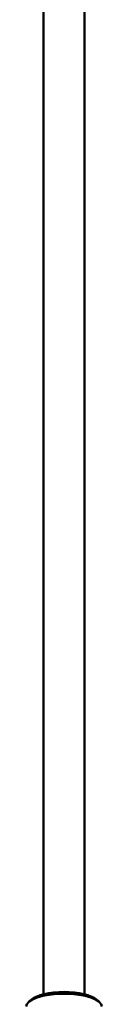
# Model space of a CAD drawing. Header units: millimetres. Extents: x 450 to 1548, y 1035 to 2210.
# Tile 4 of 5: x 1470 to 1483, y 1453 to 1623. Entities that reach past the tile are written whole.
import ezdxf

# ---------------------------------------------------------------- set-up
doc = ezdxf.new("R2010")
doc.units = ezdxf.units.MM
doc.header["$LTSCALE"] = 10
doc.layers.add('Widoczne (ISO)', color=7, linetype='Continuous', lineweight=50)

msp = doc.modelspace()

# ---------------------------------------------------------------- linework, layer by layer
at = {"layer": 'Widoczne (ISO)'}
for p, q in [((1472.67, 1923.2), (1472.67, 1455.02)), ((1479.67, 1923.2), (1479.67, 1455.02)), ((1470.58, 1454.11), (1470.12, 1453.7)), ((1481.76, 1454.11), (1482.22, 1453.7))]:
    msp.add_line(p, q, dxfattribs=at)
for centre, major_axis, start_param, end_param in [((1476.17, 1452.89), (-6.5, 0), 3.141593, 6.283185), ((1476.17, 1453.36), (6, 0), 0.372527, 2.769066)]:
    msp.add_ellipse(centre, major_axis=major_axis, ratio=0.34202, start_param=start_param, end_param=end_param, dxfattribs=at)

doc.saveas('drawing.dxf')
